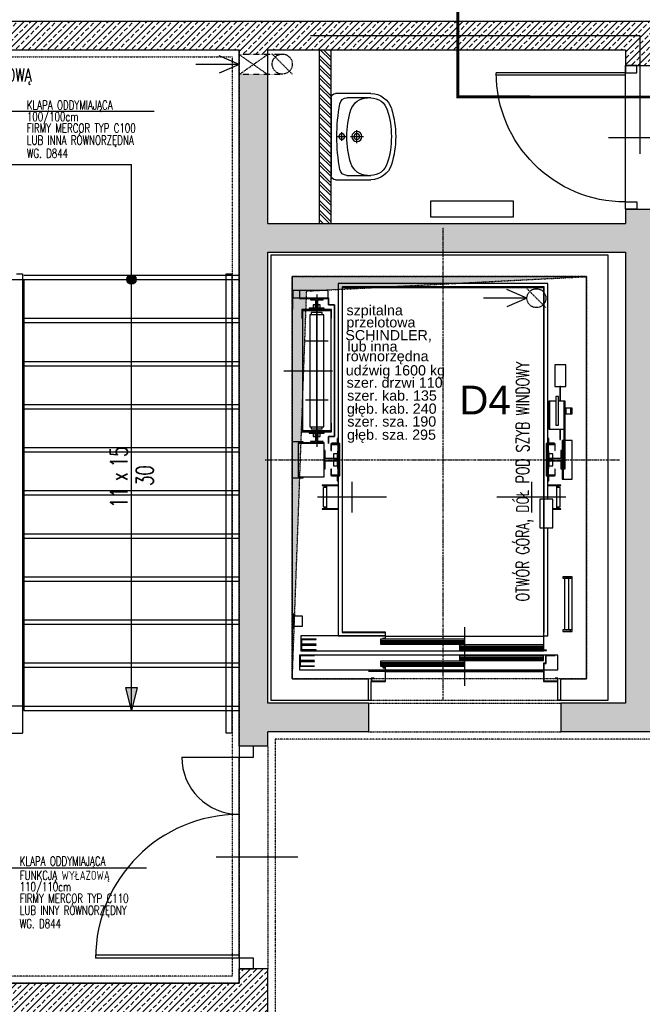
# Model space of a CAD drawing. Header units: inches. Extents: x -281236 to -70395, y 38777 to 102341.
# Tile 66 of 244: x -144944 to -144510, y 50969 to 51655. Entities that reach past the tile are written whole.
import ezdxf
from ezdxf.enums import TextEntityAlignment as Align

# ---------------------------------------------------------------- set-up
doc = ezdxf.new("R2010")
doc.units = ezdxf.units.IN
doc.header["$MEASUREMENT"] = 0
for name, pattern in [('DASHDOT', [1, 0.5, -0.25, 0, -0.25]), ('DASHED', [0.75, 0.5, -0.25]), ('DASHED2', [0.375, 0.25, -0.125]), ('DIVIDE', [31.75, 12.7, -6.35, 0, -6.35, 0, -6.35])]:
    doc.linetypes.add(name, pattern=pattern)
doc.layers.get('0').update_dxf_attribs({"color": 101})
for name, color, linetype in [('Det-metal', 141, 'Continuous'), ('Drz---drzwi', 5, 'Continuous'), ('Ele-balustrada', 64, 'Continuous'), ('Ins-co', 203, 'Continuous'), ('Ins-went', 141, 'Continuous'), ('m-went-wywiew', 1, 'Continuous'), ('Opis-spadki', 61, 'Continuous'), ('Pos-widok', 121, 'Continuous'), ('Sc-beton', 7, 'Continuous'), ('Sc-beton-hatch', 86, 'Continuous'), ('Sc-cegla pustak-hatch', 8, 'Continuous'), ('Sc-nadproza kon', 5, 'DASHED2'), ('Sc-silikat', 61, 'Continuous'), ('Sch-opis', 51, 'Continuous'), ('Sch-widok', 12, 'Continuous'), ('Suf-widok', 8, 'Continuous'), ('W-idok', 9, 'Continuous'), ('W-idok nad', 5, 'DASHED2'), ('W-otwor-strop', 126, 'Continuous'), ('W-otwor-strop-nad', 126, 'DASHED2'), ('Wyp-sanitar', 131, 'Continuous')]:
    doc.layers.add(name, color=color, linetype=linetype)
doc.styles.add('ROMANS', font='romans', dxfattribs={"width": 0.85})
doc.styles.add('TYTUL2', font='ARIAL.TTF')
doc.dimstyles.new('CHMIELNA', dxfattribs={"dimscale": 3.5, "dimtxt": 4, "dimasz": 1.5, "dimexe": 3, "dimexo": 0, "dimgap": 1, "dimtad": 1, "dimdec": 1, "dimrnd": 0.5, "dimzin": 12, "dimdsep": 46, "dimtxsty": 'ROMANS', "dimblk": 'DIMTICK', "dimcen": 0.09, "dimse1": 1, "dimse2": 1, "dimclrd": 143, "dimclrt": 53, "dimadec": 0, "dimazin": 0, "dimtfac": 1, "dimtdec": 1, "dimtix": 1, "dimtmove": 2, "dimatfit": 2, "dimldrblk": 'ARCHTICK', "dimfxl": 0, "dimtolj": 1, "dimtzin": 0, "dimarcsym": 0})
pattern_1 = [(45, (-196049.7697, 113974.1994), (-4.49012806, 4.49012806), []), (45, (-196045.2795, 113974.1994), (-4.49012806, 4.49012806), [3.175, -1.5875])]

# ---------------------------------------------------------------- blocks, each defined once
blk = doc.blocks.new('_DKGJHF')
at = {"ltscale": 7}
for p, q in [((-21.08, -77), (35.92, -77)), ((-5, -147.5), (-105, -147.5)), ((-5, -145.5), (-104.98, -145.5))]:
    blk.add_line(p, q, dxfattribs=at)
for points in [[(5, -7.5), (5, 0), (-5, 0), (-5, -7.5)], [(5, -155), (5, -147.5), (-5, -147.5), (-5, -155)]]:
    blk.add_lwpolyline(points, close=True, dxfattribs=at)
for points in [[(-45, -7.5), (-5, -7.5)], [(-5, -147.5), (-5, -7.5)]]:
    blk.add_lwpolyline(points, dxfattribs=at)
for centre, radius, start, end in [((-5, -7.5), 40, 180, 270), ((-5, -147.5), 100, 90, 180)]:
    blk.add_arc(centre, radius, start, end)
blk = doc.blocks.new('umywalka_60x45')
at = {"ltscale": 25}
for p, q in [((-27, 0), (27, 0)), ((-30, -27.72), (-30, -3)), ((0, -4.5), (0, -10.5)), ((30, -3), (30, -27.72)), ((-27, -27.72), (-27, -11.03)), ((3, -7.5), (-3, -7.5)), ((0, -13.5), (0, -22.5)), ((27, -11.03), (27, -27.72)), ((4.5, -18), (-4.5, -18))]:
    blk.add_line(p, q, dxfattribs=at)
for centre, radius in [((0, -7.5), 2), ((0, -18), 3.5), ((0, -18), 2)]:
    blk.add_circle(centre, radius, dxfattribs=at)
for centre, radius, start, end in [((27, -3), 3, 0, 90), ((-27, -3), 3, 90, 180), ((-22, -11.03), 5, 100.52627, 180), ((0, -129.43), 125.43, 79.47373, 100.52627), ((22, -11.03), 5, 0, 79.47373), ((0, -73.4), 62.4, 72.6871, 107.3129), ((-15, -25.28), 12, 107.3129, 180), ((15, -25.28), 12, 0, 72.6871), ((-15, -27.72), 15, 180, 252.6871), ((-15, -27.72), 12, 180, 252.6871), ((15, -27.72), 12, 287.3129, 0), ((15, -27.72), 15, 287.3129, 0), ((0, 20.4), 62.4, 252.6871, 287.3129), ((0, 20.4), 65.4, 252.6871, 287.3129)]:
    blk.add_arc(centre, radius, start, end, dxfattribs=at)
blk = doc.blocks.new('_0630_DRZWI_90')
at = {"ltscale": 7}
for p, q in [((5, 8), (5, 98)), ((6.8, 8), (6.8, 97.98))]:
    blk.add_line(p, q, dxfattribs=at)
at = {"ltscale": 25}
for p, q in [((50, 19.7), (50, -28.9)), ((5, 8), (0, 8)), ((0, 8), (5, 8)), ((0, 0), (0, 8)), ((95, 8), (5, 8)), ((5, 8), (5, 0)), ((95, 8), (95, 0)), ((100, 8), (95, 8)), ((100, 0), (100, 8)), ((5, 0), (0, 0)), ((5, 0), (0, 0)), ((95, 0), (100, 0)), ((95, 0), (100, 0))]:
    blk.add_line(p, q, dxfattribs=at)
at = {"ltscale": 7}
blk.add_arc((5, 8), 90, 0, 90, dxfattribs=at)
blk = doc.blocks.new('ozn_opis-schodów1-rzut')
at = {"style": 'ROMANS', "width": 0.7}
blk.add_text('x', height=12, dxfattribs=at).set_placement((-3.32, 3))
at = {"ltscale": 25, "style": 'ROMANS', "width": 0.7}
blk.add_attdef('Ilość', text='', height=12, dxfattribs=at).set_placement((-7.75, 3), align=Align.RIGHT)
blk.add_attdef('Wysokość', (6.22, 3), '', height=12, dxfattribs=at)
blk.add_attdef('Długość', text='', height=12, dxfattribs=at).set_placement((0.41, -15), align=Align.CENTER)
blk = doc.blocks.new('ozn_schody-kółko_d14')
at = {"ltscale": 25}
h = blk.add_hatch(color=256, dxfattribs=at)
edge = h.paths.add_edge_path()
edge.add_arc((0, 0), 3.33, 0, 360)
at = {"ltscale": 7}
blk.add_circle((0, 0), 3.33, dxfattribs=at)
blk = doc.blocks.new('ozn_schody-strzałka8x16')
at = {"ltscale": 25}
blk.add_hatch(color=256, dxfattribs=at).paths.add_polyline_path([(0, 0), (-4, -16), (4, -16)])
blk.add_lwpolyline([(0, 0), (-4, -16), (4, -16)], close=True, dxfattribs=at)
blk = doc.blocks.new('DIMTICK')
for p, q in [((0, 1), (0, -1)), ((-1, 0), (1, 0))]:
    blk.add_line(p, q)
at = {"const_width": 0.141}
blk.add_lwpolyline([(0.707, 0.707), (-0.707, -0.707)], dxfattribs=at)
blk = doc.blocks.new('_STRZAŁKA_WENT')
for q in [(-6.02, -14.01), (0, -30.24), (6.02, -14.01)]:
    blk.add_line((0, 0), q)
blk = doc.blocks.new('_aidfjflijh')
at = {"layer": 'W-idok', "linetype": 'DASHDOT'}
for p, q in [((0, -328.95), (0, 0)), ((-124, -162.01), (123, -162.01))]:
    blk.add_line(p, q, dxfattribs=at)
at = {"layer": 'W-idok'}
for p, q in [((-73, -39.31), (-73, -150.71)), ((73, -39.31), (-73, -39.31)), ((73, -39.31), (70.3, -39.31)), ((73, -150.71), (73, -39.31)), ((-105, -44.21), (-105, -49.81)), ((-104.75, -44.21), (-105, -44.21)), ((-104.75, -49.81), (-104.75, -44.21)), ((-104.75, -44.21), (-104.75, -49.21)), ((-100, -44.21), (-104.75, -44.21)), ((-80, -44.21), (-100, -44.21)), ((-100, -44.21), (-100, -49.56)), ((-88, -46.91), (-88, -153.11)), ((-80, -49.56), (-80, -44.21)), ((70.3, -41.71), (-70.3, -41.71)), ((-70.3, -41.71), (-70.3, -282.31)), ((-70, -42.01), (70, -42.01)), ((-70, -282.01), (-70, -42.01)), ((70, -42.01), (70, -282.01)), ((70.3, -282.31), (70.3, -41.71)), ((-105, -49.81), (-104.75, -49.81)), ((-105, -49.81), (-105, -57.21)), ((-104.75, -49.81), (-105, -49.81)), ((-104.75, -49.21), (-100, -49.21)), ((-104.75, -57.21), (-104.75, -49.81)), ((-100, -49.56), (-80, -49.56)), ((-80, -49.56), (-100, -49.56)), ((-100, -49.56), (-100, -49.81)), ((-100, -49.81), (-80, -49.81)), ((-92.45, -49.81), (-92.45, -50.6)), ((-83.55, -49.81), (-92.45, -49.81)), ((-92.45, -50.6), (-88.79, -50.6)), ((-90.5, -54.11), (-90.5, -56.51)), ((-88.8, -54.11), (-90.5, -54.11)), ((-88.8, -56.01), (-88.8, -54.11)), ((-88.79, -50.6), (-88.79, -56.01)), ((-87.21, -56.01), (-87.21, -50.6)), ((-87.21, -50.6), (-83.55, -50.6)), ((-87.2, -54.11), (-87.2, -56.01)), ((-85.5, -54.11), (-87.2, -54.11)), ((-85.5, -56.51), (-85.5, -54.11)), ((-83.55, -50.6), (-83.55, -49.81)), ((-80, -49.81), (-80, -49.56)), ((-79.8, -49.26), (-79.8, -54.26)), ((-79.7, -49.26), (-79.8, -49.26)), ((-79.8, -54.26), (-75.6, -54.26)), ((-79.7, -54.16), (-79.7, -49.26)), ((-75.6, -54.16), (-79.7, -54.16)), ((-75.55, -54.26), (-75.65, -54.26)), ((-75.65, -54.26), (-75.65, -145.76)), ((-75.6, -54.26), (-75.6, -54.16)), ((-75.55, -145.76), (-75.55, -54.26)), ((-105, -57.21), (-104.75, -57.21)), ((-77.6, -57.51), (-98.4, -57.51)), ((-98.4, -57.51), (-98.4, -63.51)), ((-98.1, -57.81), (-77.9, -57.81)), ((-98.1, -63.51), (-98.1, -57.81)), ((-78, -58.26), (-98, -58.26)), ((-98, -58.26), (-98, -141.76)), ((-82.75, -56.51), (-93.25, -56.51)), ((-93.25, -56.51), (-93.25, -57.51)), ((-93.25, -57.51), (-82.75, -57.51)), ((-83.1, -61.01), (-92.9, -61.01)), ((-92.9, -61.01), (-92.9, -139.01)), ((-84.1, -59.51), (-91.9, -59.51)), ((-91.9, -59.51), (-91.9, -61.01)), ((-90.5, -56.51), (-85.5, -56.51)), ((-87.2, -56.01), (-88.8, -56.01)), ((-88.79, -56.01), (-87.21, -56.01)), ((-88, -96.51), (-88, -55.51)), ((-84.1, -61.01), (-84.1, -59.51)), ((-83.1, -139.01), (-83.1, -61.01)), ((-82.75, -57.51), (-82.75, -56.51)), ((-78, -141.76), (-78, -58.26)), ((-77.9, -57.81), (-77.9, -63.51)), ((-77.6, -63.51), (-77.6, -57.51)), ((-98.4, -63.51), (-98.1, -63.51)), ((-77.9, -63.51), (-77.6, -63.51)), ((-80.1, -79.51), (-95.9, -79.51)), ((-111, -100.01), (-76.9, -100.01)), ((-88, -144.51), (-88, -96.51)), ((77.9, -96.01), (77.9, -111.01)), ((85.4, -96.01), (77.9, -96.01)), ((85.4, -111.01), (85.4, -96.01)), ((77.9, -111.01), (85.4, -111.01)), ((81.4, -111.01), (81.4, -121.31)), ((81.9, -111.01), (81.4, -111.01)), ((81.9, -121.31), (81.9, -111.01)), ((-80.1, -120.51), (-95.9, -120.51)), ((74.2, -121.31), (73.6, -121.31)), ((73.6, -121.31), (73.6, -140.81)), ((74.2, -140.81), (74.2, -121.31)), ((78.5, -121.31), (74.2, -121.31)), ((74.2, -121.31), (74.2, -140.81)), ((80.5, -118.01), (78.5, -118.01)), ((78.5, -118.01), (78.5, -118.78)), ((78.5, -118.78), (78.5, -120.94)), ((78.5, -120.94), (78.5, -124.19)), ((80.5, -118.78), (80.5, -118.01)), ((80.5, -120.94), (80.5, -118.78)), ((80.5, -124.19), (80.5, -120.94)), ((85.1, -121.31), (80.5, -121.31)), ((85.1, -121.31), (84.1, -121.31)), ((84.1, -121.31), (84.1, -140.81)), ((85.1, -140.81), (85.1, -121.31)), ((85.1, -140.81), (85.1, -121.31)), ((73.6, -126.01), (73, -126.01)), ((73, -130.01), (73.6, -130.01)), ((78.5, -124.19), (78.5, -128.01)), ((78.5, -128.01), (78.5, -131.84)), ((80.5, -128.01), (80.5, -124.19)), ((80.5, -131.84), (80.5, -128.01)), ((85.41, -126.01), (85.1, -126.01)), ((85.1, -130.01), (85.41, -130.01)), ((85.41, -126.01), (85.41, -130.01)), ((89.01, -126.01), (85.41, -126.01)), ((85.41, -130.01), (85.41, -126.01)), ((85.41, -130.01), (89.01, -130.01)), ((89.01, -130.01), (89.01, -126.01)), ((89.01, -126.01), (89.01, -130.01)), ((89.99, -126.01), (89.01, -126.01)), ((89.01, -130.01), (89.99, -130.01)), ((89.99, -130.01), (89.99, -126.01)), ((-98.1, -136.51), (-98.4, -136.51)), ((-98.4, -136.51), (-98.4, -142.51)), ((-98.1, -142.21), (-98.1, -136.51)), ((-77.6, -136.51), (-77.9, -136.51)), ((-77.9, -136.51), (-77.9, -142.21)), ((-77.6, -142.51), (-77.6, -136.51)), ((78.5, -131.84), (78.5, -135.09)), ((78.5, -135.09), (78.5, -137.25)), ((80.5, -135.09), (80.5, -131.84)), ((80.5, -137.25), (80.5, -135.09)), ((-98.4, -142.51), (-77.6, -142.51)), ((-77.9, -142.21), (-98.1, -142.21)), ((-98, -141.76), (-78, -141.76)), ((-82.75, -142.51), (-93.25, -142.51)), ((-93.25, -142.51), (-93.25, -143.51)), ((-93.25, -143.51), (-82.75, -143.51)), ((-92.9, -139.01), (-83.1, -139.01)), ((-91.9, -139.01), (-91.9, -140.51)), ((-91.9, -140.51), (-84.1, -140.51)), ((-85.5, -143.51), (-90.5, -143.51)), ((-90.5, -143.51), (-90.5, -145.91)), ((-85.5, -145.91), (-85.5, -143.51)), ((-84.1, -140.51), (-84.1, -139.01)), ((-82.75, -143.51), (-82.75, -142.51)), ((73.6, -140.81), (74.2, -140.81)), ((74.2, -140.81), (85.1, -140.81)), ((78.5, -137.25), (78.5, -138.01)), ((78.5, -138.01), (80.5, -138.01)), ((80.5, -138.01), (80.5, -137.25)), ((81.4, -140.81), (81.4, -148.01)), ((81.9, -148.01), (81.9, -140.81)), ((85.1, -140.81), (84.1, -140.81)), ((84.1, -140.81), (84.1, -168.31)), ((84.1, -140.81), (85.1, -140.81)), ((85.1, -168.31), (85.1, -140.81)), ((-97.5, -149.46), (-105, -149.46)), ((-105, -149.46), (-105, -174.56)), ((-100.9, -150.21), (-100.9, -150.46)), ((-82.9, -150.21), (-100.9, -150.21)), ((-100.9, -150.46), (-100.9, -173.81)), ((-82.9, -150.46), (-100.9, -150.46)), ((-100.9, -150.46), (-82.9, -150.46)), ((-97.5, -150.21), (-97.5, -149.46)), ((-88.79, -149.42), (-92.45, -149.42)), ((-92.45, -149.42), (-92.45, -150.21)), ((-92.45, -150.21), (-83.55, -150.21)), ((-90.5, -145.91), (-88.8, -145.91)), ((-88.8, -144.01), (-87.2, -144.01)), ((-88.8, -145.91), (-88.8, -144.01)), ((-87.21, -144.01), (-88.79, -144.01)), ((-88.79, -144.01), (-88.79, -149.42)), ((-87.21, -149.42), (-87.21, -144.01)), ((-83.55, -149.42), (-87.21, -149.42)), ((-87.2, -144.01), (-87.2, -145.91)), ((-87.2, -145.91), (-85.5, -145.91)), ((-83.55, -150.21), (-83.55, -149.42)), ((-82.9, -150.46), (-82.9, -150.21)), ((-82.9, -173.81), (-82.9, -150.46)), ((-79.8, -145.76), (-79.8, -150.76)), ((-75.6, -145.76), (-79.8, -145.76)), ((-79.8, -150.76), (-79.7, -150.76)), ((-79.7, -150.76), (-79.7, -145.86)), ((-79.7, -145.86), (-75.6, -145.86)), ((-71.85, -150.71), (-77.65, -150.71)), ((-77.65, -150.71), (-77.65, -151.01)), ((-77.5, -150.51), (-77.5, -150.71)), ((-73, -150.51), (-77.5, -150.51)), ((-75.65, -145.76), (-75.55, -145.76)), ((-75.6, -145.86), (-75.6, -145.76)), ((-73.7, -147.21), (-73.7, -147.71)), ((-73, -147.21), (-73.7, -147.21)), ((-73.7, -147.71), (-73.7, -150.51)), ((-73, -147.71), (-73.7, -147.71)), ((-73.7, -147.71), (-73, -147.71)), ((-73.7, -150.51), (-73, -150.51)), ((-71.85, -173.31), (-71.85, -150.71)), ((71.85, -150.71), (71.85, -173.31)), ((77.65, -150.71), (71.85, -150.71)), ((73.7, -147.21), (73, -147.21)), ((73.7, -147.71), (73, -147.71)), ((73, -147.71), (73.7, -147.71)), ((73, -150.51), (73.7, -150.51)), ((77.5, -150.51), (73, -150.51)), ((73.7, -147.71), (73.7, -147.21)), ((73.7, -150.51), (73.7, -147.71)), ((77.5, -150.71), (77.5, -150.51)), ((77.65, -151.01), (77.65, -150.71)), ((81.4, -148.01), (81.9, -148.01)), ((83.7, -148.51), (82.9, -148.51)), ((82.9, -148.51), (82.9, -175.51)), ((83.7, -175.51), (83.7, -148.51)), ((84.1, -148.51), (83.7, -148.51)), ((83.7, -148.51), (83.7, -175.51)), ((90, -148.51), (85.1, -148.51)), ((90, -175.51), (90, -148.51)), ((-82.11, -155.66), (-82.9, -155.66)), ((-82.9, -155.66), (-82.9, -168.36)), ((-82.11, -161.22), (-82.11, -155.66)), ((-73.1, -151.01), (-78.1, -151.01)), ((-78.1, -151.01), (-78.1, -155.51)), ((-78.1, -155.51), (-77.8, -155.51)), ((-77.8, -151.31), (-73.4, -151.31)), ((-77.8, -155.51), (-77.8, -151.31)), ((-77.65, -151.01), (-72.15, -151.01)), ((-72.4, -156.01), (-73.6, -156.01)), ((-73.6, -156.01), (-73.6, -168.01)), ((-73.4, -151.31), (-73.4, -155.51)), ((-73.1, -155.51), (-73.4, -155.51)), ((-73.4, -155.51), (-73.4, -156.01)), ((-73.4, -155.51), (-73.1, -155.51)), ((-73.1, -155.51), (-73.1, -151.01)), ((-73.1, -151.01), (-73.1, -156.01)), ((-73.1, -156.01), (-73.1, -155.51)), ((-73, -151.01), (-73, -156.01)), ((-72.15, -156.01), (-72.4, -156.01)), ((-72.4, -156.01), (-72.4, -168.01)), ((-72.4, -168.01), (-72.4, -156.01)), ((-72.15, -151.01), (-72.15, -173.01)), ((72.15, -173.01), (72.15, -151.01)), ((72.15, -151.01), (77.65, -151.01)), ((72.4, -156.01), (72.15, -156.01)), ((72.4, -168.01), (72.4, -156.01)), ((72.4, -156.01), (72.4, -168.01)), ((73.6, -156.01), (72.4, -156.01)), ((73, -156.01), (73, -151.01)), ((78.1, -151.01), (73.1, -151.01)), ((73.1, -151.01), (73.1, -155.51)), ((73.1, -156.01), (73.1, -151.01)), ((73.4, -155.51), (73.1, -155.51)), ((73.1, -155.51), (73.1, -156.01)), ((73.1, -155.51), (73.4, -155.51)), ((73.4, -151.31), (77.8, -151.31)), ((73.4, -155.51), (73.4, -151.31)), ((73.4, -156.01), (73.4, -155.51)), ((73.6, -168.01), (73.6, -156.01)), ((77.8, -151.31), (77.8, -155.51)), ((77.8, -155.51), (78.1, -155.51)), ((78.1, -155.51), (78.1, -151.01)), ((82.9, -155.66), (82.11, -155.66)), ((82.11, -155.66), (82.11, -161.22)), ((82.9, -168.36), (82.9, -155.66)), ((-74, -161.22), (-82.11, -161.22)), ((-82.11, -162.81), (-74, -162.81)), ((-82.11, -168.36), (-82.11, -162.81)), ((-73.6, -157.81), (-76.4, -157.81)), ((-76.4, -157.81), (-76.4, -161.21)), ((-76.4, -161.21), (-74, -161.21)), ((-74, -162.81), (-76.4, -162.81)), ((-76.4, -162.81), (-76.4, -166.21)), ((-74, -161.21), (-74, -162.81)), ((-74, -162.81), (-74, -161.22)), ((-73.6, -166.21), (-73.6, -157.81)), ((76.4, -157.81), (73.6, -157.81)), ((73.6, -157.81), (73.6, -166.21)), ((74, -161.21), (76.4, -161.21)), ((74, -162.81), (74, -161.21)), ((82.11, -161.22), (74, -161.22)), ((74, -161.22), (74, -162.81)), ((74, -162.81), (82.11, -162.81)), ((76.4, -162.81), (74, -162.81)), ((76.4, -161.21), (76.4, -157.81)), ((76.4, -166.21), (76.4, -162.81)), ((82.11, -162.81), (82.11, -168.36)), ((-82.9, -168.36), (-82.11, -168.36)), ((-78.1, -168.51), (-78.1, -173.01)), ((-77.8, -168.51), (-78.1, -168.51)), ((-77.8, -172.71), (-77.8, -168.51)), ((-76.4, -166.21), (-73.6, -166.21)), ((-73.6, -168.01), (-72.4, -168.01)), ((-73.4, -168.01), (-73.4, -168.51)), ((-73.4, -168.51), (-73.1, -168.51)), ((-73.4, -168.51), (-73.4, -172.71)), ((-73.1, -168.51), (-73.4, -168.51)), ((-73.1, -168.51), (-73.1, -168.01)), ((-73.1, -168.01), (-73.1, -173.01)), ((-73.1, -173.01), (-73.1, -168.51)), ((-73, -168.01), (-73, -173.01)), ((-72.4, -168.01), (-72.15, -168.01)), ((72.15, -168.01), (72.4, -168.01)), ((72.4, -168.01), (73.6, -168.01)), ((73, -173.01), (73, -168.01)), ((73.1, -168.01), (73.1, -168.51)), ((73.1, -173.01), (73.1, -168.01)), ((73.1, -168.51), (73.4, -168.51)), ((73.1, -168.51), (73.1, -173.01)), ((73.4, -168.51), (73.1, -168.51)), ((73.4, -168.51), (73.4, -168.01)), ((73.4, -172.71), (73.4, -168.51)), ((73.6, -166.21), (76.4, -166.21)), ((77.8, -168.51), (77.8, -172.71)), ((78.1, -168.51), (77.8, -168.51)), ((78.1, -173.01), (78.1, -168.51)), ((82.11, -168.36), (82.9, -168.36)), ((84.1, -168.31), (85.1, -168.31)), ((-105, -174.56), (-97.5, -174.56)), ((-100.9, -173.81), (-82.9, -173.81)), ((-97.5, -174.56), (-97.5, -173.81)), ((-78.1, -173.01), (-73.1, -173.01)), ((-73.4, -172.71), (-77.8, -172.71)), ((-72.15, -173.01), (-77.65, -173.01)), ((-77.65, -173.01), (-77.65, -173.31)), ((-77.65, -173.31), (-71.85, -173.31)), ((-73, -173.51), (-73.7, -173.51)), ((-73.7, -173.51), (-73.7, -176.31)), ((-73.7, -176.31), (-73, -176.31)), ((-73, -176.31), (-73.7, -176.31)), ((-73.7, -176.31), (-73.7, -176.81)), ((-73.7, -176.81), (-73, -176.81)), ((-73.5, -173.31), (-73.5, -173.51)), ((-73.5, -173.51), (-73, -173.51)), ((-73, -173.31), (-73, -284.71)), ((-63.5, -177.31), (-63.5, -198.71)), ((61.5, -177.31), (61.5, -198.71)), ((71.85, -173.31), (77.65, -173.31)), ((77.65, -173.01), (72.15, -173.01)), ((73, -189.51), (73, -173.31)), ((73.7, -173.51), (73, -173.51)), ((73, -173.51), (73.5, -173.51)), ((73, -176.31), (73.7, -176.31)), ((73.7, -176.31), (73, -176.31)), ((73, -176.81), (73.7, -176.81)), ((73.1, -173.01), (78.1, -173.01)), ((77.8, -172.71), (73.4, -172.71)), ((73.5, -173.51), (73.5, -173.31)), ((73.7, -176.31), (73.7, -173.51)), ((73.7, -176.81), (73.7, -176.31)), ((77.65, -173.31), (77.65, -173.01)), ((82.9, -175.51), (83.7, -175.51)), ((83.7, -175.51), (90, -175.51)), ((-73, -179.61), (-84.1, -179.61)), ((-84.1, -179.61), (-84.1, -179.91)), ((-84.1, -179.91), (-73, -179.91)), ((-81.98, -181.31), (-83.5, -181.31)), ((-83.5, -181.31), (-83.5, -194.71)), ((-81.2, -179.91), (-82.7, -179.91)), ((-82.7, -179.91), (-82.7, -180.11)), ((-82.7, -180.11), (-81.2, -180.11)), ((-81.2, -180.11), (-82.7, -180.11)), ((-82.7, -180.11), (-82.7, -181.31)), ((-81.2, -181.31), (-81.98, -181.31)), ((-73, -179.91), (-81.2, -179.91)), ((-81.2, -179.91), (-81.2, -196.11)), ((82.1, -179.61), (73, -179.61)), ((73, -179.91), (82.1, -179.91)), ((79.2, -179.91), (73, -179.91)), ((80.7, -179.91), (79.2, -179.91)), ((79.2, -196.11), (79.2, -179.91)), ((79.2, -180.11), (80.7, -180.11)), ((80.7, -180.11), (79.2, -180.11)), ((79.98, -181.31), (79.2, -181.31)), ((81.5, -181.31), (79.98, -181.31)), ((80.7, -180.11), (80.7, -179.91)), ((80.7, -181.31), (80.7, -180.11)), ((81.5, -194.71), (81.5, -181.31)), ((82.1, -179.91), (82.1, -179.61)), ((-39.5, -188.01), (-87.5, -188.01)), ((85.5, -188.01), (37.5, -188.01)), ((67.4, -189.51), (67.4, -209.51)), ((70, -189.51), (67.4, -189.51)), ((76.4, -189.51), (70.3, -189.51)), ((76.4, -209.51), (76.4, -189.51)), ((-73, -196.11), (-84.1, -196.11)), ((-84.1, -196.11), (-84.1, -196.41)), ((-84.1, -196.41), (-73, -196.41)), ((-83.5, -194.71), (-81.98, -194.71)), ((-82.7, -194.71), (-82.7, -195.91)), ((-82.7, -195.91), (-81.2, -195.91)), ((-81.2, -195.91), (-82.7, -195.91)), ((-82.7, -195.91), (-82.7, -196.11)), ((-82.7, -196.11), (-81.2, -196.11)), ((-81.98, -194.71), (-81.2, -194.71)), ((-81.2, -196.11), (-73, -196.11)), ((82.1, -196.11), (76.4, -196.11)), ((76.4, -196.11), (79.2, -196.11)), ((76.4, -196.41), (82.1, -196.41)), ((79.2, -194.71), (79.98, -194.71)), ((79.2, -195.91), (80.7, -195.91)), ((80.7, -195.91), (79.2, -195.91)), ((79.2, -196.11), (80.7, -196.11)), ((79.98, -194.71), (81.5, -194.71)), ((80.7, -195.91), (80.7, -194.71)), ((80.7, -196.11), (80.7, -195.91)), ((82.1, -196.41), (82.1, -196.11)), ((67.4, -209.51), (70, -209.51)), ((70.3, -209.51), (76.4, -209.51)), ((73, -284.71), (73, -209.51)), ((83.5, -243.51), (83.5, -244.51)), ((88.5, -243.51), (83.5, -243.51)), ((83.5, -244.51), (88.5, -244.51)), ((87.5, -244.51), (84.5, -244.51)), ((84.5, -244.51), (84.5, -280.51)), ((87.5, -280.51), (87.5, -244.51)), ((88.5, -244.51), (88.5, -243.51)), ((90, -243.51), (88.5, -243.51)), ((88.5, -243.51), (88.5, -244.51)), ((88.5, -244.51), (90, -244.51)), ((90, -244.51), (90, -243.51)), ((90, -280.51), (90, -244.51)), ((-104, -269.51), (-105, -269.51)), ((-105, -269.51), (-105, -279.51)), ((-104, -279.51), (-104, -269.51)), ((-98, -271.01), (-104, -271.01)), ((-104, -271.01), (-104, -278.01)), ((-98, -278.01), (-98, -271.01)), ((-105, -279.51), (-104, -279.51)), ((-104, -278.01), (-98, -278.01)), ((15, -278.71), (15, -319.51)), ((83.5, -280.51), (83.5, -281.51)), ((88.5, -280.51), (83.5, -280.51)), ((84.5, -280.51), (87.5, -280.51)), ((88.5, -281.51), (88.5, -280.51)), ((90, -280.51), (88.5, -280.51)), ((88.5, -280.51), (88.5, -281.51)), ((90, -281.51), (90, -280.51)), ((-40.3, -284.71), (-99, -284.71)), ((-99, -284.71), (-99, -295.01)), ((-88.5, -287.01), (-98.5, -287.01)), ((-98.5, -287.01), (-98.5, -290.51)), ((-98.4, -287.11), (-88.5, -287.11)), ((-98.4, -290.41), (-98.4, -287.11)), ((-88.5, -287.11), (-88.5, -287.01)), ((-73, -284.71), (-40.3, -284.71)), ((-70.3, -282.31), (-70, -282.31)), ((-70, -282.31), (-70, -282.01)), ((-40, -282.01), (-70, -282.01)), ((-70, -282.01), (-70, -282.31)), ((-70, -282.31), (-40.3, -282.31)), ((15, -287.01), (-43.5, -287.01)), ((-43.5, -287.01), (-43.5, -290.51)), ((-43.5, -287.89), (15, -287.89)), ((-40.3, -286.51), (-42.15, -286.51)), ((-42.15, -286.51), (-42.15, -286.81)), ((-42.15, -286.81), (-40, -286.81)), ((-40.3, -282.31), (-40.3, -286.51)), ((-40, -286.81), (-40, -282.01)), ((-40, -284.86), (69.85, -284.86)), ((15, -290.51), (15, -287.01)), ((70, -282.01), (69.85, -282.01)), ((69.85, -282.01), (69.85, -294.81)), ((70.15, -282.31), (70.3, -282.31)), ((70.15, -294.51), (70.15, -282.31)), ((70.15, -284.71), (73, -284.71)), ((83.5, -281.51), (88.5, -281.51)), ((88.5, -281.51), (90, -281.51)), ((-98.5, -290.51), (-88.5, -290.51)), ((-88.5, -291.01), (-98.5, -291.01)), ((-98.5, -291.01), (-98.5, -294.51)), ((-98.5, -294.51), (-88.5, -294.51)), ((-88.5, -290.41), (-98.4, -290.41)), ((-98.4, -291.11), (-88.5, -291.11)), ((-98.4, -294.41), (-98.4, -291.11)), ((-88.5, -294.41), (-98.4, -294.41)), ((-88.5, -290.51), (-88.5, -290.41)), ((-88.5, -291.11), (-88.5, -291.01)), ((-88.5, -294.51), (-88.5, -294.41)), ((-43.5, -288.76), (15, -288.76)), ((-43.5, -289.64), (15, -289.64)), ((-43.5, -290.51), (15, -290.51)), ((69.85, -291.01), (11.5, -291.01)), ((11.5, -291.01), (11.5, -294.51)), ((11.5, -291.89), (70, -291.89)), ((11.5, -292.76), (70, -292.76)), ((11.5, -293.64), (70, -293.64)), ((11.5, -294.51), (69.85, -294.51)), ((69.85, -294.81), (72, -294.81)), ((70, -295.01), (70, -294.81)), ((72, -294.51), (70.15, -294.51)), ((72, -294.81), (72, -294.51)), ((71.4, -298.01), (-100, -298.01)), ((-100, -298.01), (-100, -308.41)), ((-89.5, -298.31), (-99.5, -298.31)), ((-99.5, -298.31), (-99.5, -301.81)), ((-99.4, -298.41), (-89.5, -298.41)), ((-99.4, -301.71), (-99.4, -298.41)), ((-99, -295.01), (70, -295.01)), ((-89.5, -298.41), (-89.5, -298.31)), ((70, -298.31), (11.5, -298.31)), ((11.5, -298.31), (11.5, -301.81)), ((11.5, -299.19), (70, -299.19)), ((11.5, -300.06), (70, -300.06)), ((11.5, -300.94), (70, -300.94)), ((70, -301.81), (70, -298.31)), ((78, -298.01), (71.4, -298.01)), ((71.4, -298.01), (71.4, -303.61)), ((71.7, -298.31), (78, -298.31)), ((71.7, -303.91), (71.7, -298.31)), ((80, -298.01), (78, -298.01)), ((78, -298.31), (78, -298.01)), ((80, -308.41), (80, -298.01)), ((-100, -308.41), (-40.3, -308.41)), ((-99.5, -301.81), (-89.5, -301.81)), ((-89.5, -302.31), (-99.5, -302.31)), ((-99.5, -302.31), (-99.5, -305.81)), ((-99.5, -305.81), (-89.5, -305.81)), ((-89.5, -301.71), (-99.4, -301.71)), ((-99.4, -302.41), (-89.5, -302.41)), ((-99.4, -305.71), (-99.4, -302.41)), ((-89.5, -305.71), (-99.4, -305.71)), ((-89.5, -301.81), (-89.5, -301.71)), ((-89.5, -302.41), (-89.5, -302.31)), ((-89.5, -305.81), (-89.5, -305.71)), ((15, -302.31), (-43.5, -302.31)), ((-43.5, -302.31), (-43.5, -305.81)), ((-43.5, -303.19), (15, -303.19)), ((-43.5, -304.06), (15, -304.06)), ((-43.5, -304.94), (15, -304.94)), ((-43.5, -305.81), (15, -305.81)), ((-40, -306.51), (-42, -306.51)), ((-42, -306.51), (-42, -306.81)), ((-42, -306.81), (-40.3, -306.81)), ((-40.3, -306.81), (-40.3, -316.21)), ((-40, -316.51), (-40, -306.51)), ((-40, -308.41), (70, -308.41)), ((11.5, -301.81), (70, -301.81)), ((15, -305.81), (15, -302.31)), ((70, -303.61), (70, -316.51)), ((71.4, -303.61), (70, -303.61)), ((70.3, -316.21), (70.3, -303.91)), ((70.3, -303.91), (71.7, -303.91)), ((70.3, -308.41), (80, -308.41)), ((-40.3, -309.51), (-52, -309.51)), ((-50, -314.01), (-50, -316.51)), ((-48, -314.01), (-50, -314.01)), ((-49.7, -316.21), (-49.7, -314.31)), ((-49.7, -314.31), (-48, -314.31)), ((-48, -314.31), (-48, -314.01)), ((-40, -309.51), (70, -309.51)), ((70, -309.51), (-40, -309.51)), ((80, -314.01), (78, -314.01)), ((78, -314.01), (78, -314.31)), ((78, -314.31), (79.7, -314.31)), ((79.7, -314.31), (79.7, -316.21)), ((80, -316.51), (80, -314.01)), ((-50, -316.51), (-40, -316.51)), ((-50, -329.51), (-50, -316.51)), ((-40.3, -316.21), (-49.7, -316.21)), ((70, -316.51), (80, -316.51)), ((79.7, -316.21), (70.3, -316.21)), ((80, -329.51), (80, -316.51)), ((-52, -329.51), (-50, -329.51)), ((82, -329.51), (80, -329.51))]:
    blk.add_line(p, q, dxfattribs=at)

msp = doc.modelspace()

# ---------------------------------------------------------------- hatches: boundary and pattern name
at = {"layer": 'Sc-beton-hatch'}
h = msp.add_hatch(dxfattribs=at)
h.set_pattern_fill('ANSI33', color=256, style=0)
h.set_pattern_definition(pattern_1)
h.paths.add_polyline_path([(-144791.22, 51633.69), (-144791.22, 51630.38), (-144781.22, 51630.38), (-144781.22, 51643.69), (-145054.22, 51643.69), (-145054.22, 51633.69)])
h.paths.add_polyline_path([(-144781.22, 51643.69), (-144781.22, 51630.38), (-144771.22, 51630.38), (-144771.22, 51633.69), (-144753.22, 51633.69), (-144753.22, 51643.69)])
h.paths.add_polyline_path([(-144781.22, 51653.69), (-144781.22, 51643.69), (-144753.22, 51643.69), (-144753.22, 51653.69)])
h.paths.add_polyline_path([(-144781.22, 51643.69), (-144781.22, 51653.69), (-145054.22, 51653.69), (-145054.22, 51643.69)])
h.paths.add_polyline_path([(-144546.39, 51633.69), (-144538.5, 51643.69), (-144702.22, 51643.69), (-144702.22, 51633.69)])
h.paths.add_polyline_path([(-144538.5, 51643.69), (-144530.61, 51653.69), (-144702.22, 51653.69), (-144702.22, 51643.69)])
h.paths.add_polyline_path([(-144702.22, 51643.69), (-144702.22, 51653.69), (-144753.22, 51653.69), (-144753.22, 51643.69)])
h.paths.add_polyline_path([(-144753.22, 51643.69), (-144753.22, 51633.69), (-144702.22, 51633.69), (-144702.22, 51643.69)])
h.paths.add_polyline_path([(-144852.99, 51633.24), (-144852.99, 51687.46), (-144818.49, 51687.46), (-144818.49, 51633.24)], flags=9)
h.paths.add_polyline_path([(-144877.47, 51623.66), (-144869.07, 51623.66), (-144869.07, 51635.66), (-144877.47, 51635.66)], flags=9)
h.paths.add_polyline_path([(-144889.15, 51622.81), (-144878.24, 51622.81), (-144878.24, 51639.95), (-144889.15, 51639.95)], flags=9)
h.paths.add_polyline_path([(-144867.72, 51622.66), (-144848.92, 51622.66), (-144848.92, 51640.66), (-144867.72, 51640.66)], flags=9)
h.paths.add_polyline_path([(-144925.7, 51601.81), (-144820.16, 51601.81), (-144820.16, 51623.23), (-144925.7, 51623.23)], flags=9)
h.paths.add_polyline_path([(-144671.67, 51635.23), (-144671.67, 51652.15), (-144654.42, 51652.15), (-144654.42, 51635.23)], flags=9)
h = msp.add_hatch(dxfattribs=at)
h.set_pattern_fill('ANSI33', color=256, style=0)
h.set_pattern_definition(pattern_1)
h.paths.add_polyline_path([(-144538.5, 51643.69), (-144546.39, 51633.69), (-144522.22, 51633.69), (-144522.22, 51622.69), (-144514.22, 51622.69), (-144512.22, 51622.69), (-144512.22, 51643.69)])
h.paths.add_polyline_path([(-144502.22, 51633.69), (-144450.22, 51633.69), (-144450.22, 51643.69), (-144512.22, 51643.69), (-144512.22, 51622.69), (-144502.22, 51622.69)])
h.paths.add_polyline_path([(-144450.22, 51643.69), (-144450.22, 51653.69), (-144512.22, 51653.69), (-144512.22, 51643.69)])
h.paths.add_polyline_path([(-144512.22, 51643.69), (-144512.22, 51653.69), (-144530.61, 51653.69), (-144538.5, 51643.69)])
h.paths.add_polyline_path([(-144468.97, 51635.23), (-144468.97, 51652.15), (-144451.72, 51652.15), (-144451.72, 51635.23)], flags=9)
h = msp.add_hatch(dxfattribs=at)
h.set_pattern_fill('ANSI33', color=256, style=0)
h.set_pattern_definition(pattern_1)
h.paths.add_polyline_path([(-144781.22, 51148.69), (-144771.22, 51148.69), (-144771.22, 51158.69), (-144701.22, 51158.69), (-144701.22, 51168.69), (-144781.22, 51168.69)])
h.paths.add_polyline_path([(-144781.22, 51168.69), (-144791.22, 51168.69), (-144791.22, 51148.69), (-144781.22, 51148.69)])
h.paths.add_polyline_path([(-144781.22, 51168.69), (-144701.22, 51168.69), (-144701.22, 51178.69), (-144771.22, 51178.69), (-144771.22, 51492.69), (-144649.22, 51492.69), (-144649.22, 51502.69), (-144781.22, 51502.69)])
h.paths.add_polyline_path([(-144781.22, 51502.69), (-144791.22, 51502.69), (-144791.22, 51168.69), (-144781.22, 51168.69)])
h.paths.add_polyline_path([(-144567.22, 51168.69), (-144567.22, 51158.69), (-144512.22, 51158.69), (-144512.22, 51168.69)])
h.paths.add_polyline_path([(-144512.22, 51168.69), (-144512.22, 51502.69), (-144649.22, 51502.69), (-144649.22, 51492.69), (-144522.22, 51492.69), (-144522.22, 51178.69), (-144567.22, 51178.69), (-144567.22, 51168.69)])
h.paths.add_polyline_path([(-144512.22, 51158.69), (-144502.22, 51158.69), (-144502.22, 51168.69), (-144512.22, 51168.69)])
h.paths.add_polyline_path([(-144502.22, 51502.69), (-144512.22, 51502.69), (-144512.22, 51168.69), (-144502.22, 51168.69)])
h.paths.add_polyline_path([(-144512.22, 51502.69), (-144512.22, 51522.69), (-144522.22, 51522.69), (-144522.22, 51512.69), (-144771.22, 51512.69), (-144771.22, 51616.38), (-144781.22, 51616.38), (-144781.22, 51502.69)])
h.paths.add_polyline_path([(-144781.22, 51616.38), (-144791.22, 51616.38), (-144791.22, 51502.69), (-144781.22, 51502.69)])
h.paths.add_polyline_path([(-144502.22, 51522.69), (-144512.22, 51522.69), (-144512.22, 51502.69), (-144502.22, 51502.69)])
h.paths.add_polyline_path([(-144671.67, 51494.23), (-144671.67, 51511.15), (-144654.42, 51511.15), (-144654.42, 51494.23)], flags=9)
h.paths.add_polyline_path([(-144789.68, 51567.3), (-144772.76, 51567.3), (-144772.76, 51550.05), (-144789.68, 51550.05)], flags=9)
h.paths.add_polyline_path([(-144789.68, 51606.87), (-144772.76, 51606.87), (-144772.76, 51589.62), (-144789.68, 51589.62)], flags=9)
h = msp.add_hatch(dxfattribs=at)
h.set_pattern_fill('ANSI33', color=256, style=0)
h.set_pattern_definition(pattern_1)
h.paths.add_polyline_path([(-145116.22, 50983.69), (-145126.22, 50983.69), (-145126.22, 50973.69), (-145116.22, 50973.69)])
h.paths.add_polyline_path([(-145116.22, 50973.69), (-145126.22, 50973.69), (-145126.22, 50923.69), (-145116.22, 50923.69)])
h.paths.add_polyline_path([(-144781.22, 50973.69), (-145116.22, 50973.69), (-145116.22, 50923.69), (-145106.22, 50923.69), (-145106.22, 50925.69), (-145106.22, 50963.69), (-144781.22, 50963.69)])
h.paths.add_polyline_path([(-145106.22, 50983.69), (-145116.22, 50983.69), (-145116.22, 50973.69), (-144781.22, 50973.69), (-144781.22, 50993.69), (-144791.22, 50993.69), (-144791.22, 50983.69)])
h.paths.add_polyline_path([(-144771.22, 50973.69), (-144781.22, 50973.69), (-144781.22, 50963.69), (-144771.22, 50963.69)])
h.paths.add_polyline_path([(-144771.22, 50993.69), (-144781.22, 50993.69), (-144781.22, 50973.69), (-144771.22, 50973.69)])
h.paths.add_polyline_path([(-144889.74, 50965.23), (-144889.74, 50982.15), (-144872.49, 50982.15), (-144872.49, 50965.23)], flags=9)
h.paths.add_polyline_path([(-144889.74, 50980.72), (-144889.74, 50996.66), (-144872.49, 50996.66), (-144872.49, 50980.72)], flags=9)
at = {"layer": 'Sc-cegla pustak-hatch'}
h = msp.add_hatch(dxfattribs=at)
h.set_pattern_fill('ANSI32', color=256, scale=0.5, angle=90, style=0)
h.set_pattern_definition([(135, (-196049.7697, 113974.1994), (-3.36759605, -3.36759605), []), (135, (-196049.7697, 113976.4445), (-3.36759605, -3.36759605), [])])
h.paths.add_polyline_path([(-144735.22, 51512.69), (-144727.22, 51512.69), (-144727.22, 51633.69), (-144735.22, 51633.69)])
h.paths.add_polyline_path([(-144736.4, 51606.87), (-144726.05, 51606.87), (-144726.05, 51589.62), (-144736.4, 51589.62)], flags=9)
at = {"layer": 'W-otwor-strop'}
msp.add_hatch(color=256, dxfattribs=at).paths.add_polyline_path([(-144549.22, 51475.69), (-144754.22, 51475.69), (-144754.22, 51195.69), (-144744.22, 51465.69)])

# ---------------------------------------------------------------- linework, layer by layer
at = {"layer": 'Det-metal', "color": 1, "linetype": 'DASHED', "ltscale": 0.5}
msp.add_lwpolyline([(-144741.48, 51643.69), (-144512.22, 51643.69), (-144512.22, 51561.16)], dxfattribs=at)
at = {"layer": 'Ele-balustrada'}
for points in [[(-144946.22, 51477.69), (-144942.22, 51477.69)], [(-144942.22, 51477.69), (-144942.22, 51157.69)], [(-144800.22, 51157.69), (-144800.22, 51477.69)], [(-144800.22, 51477.69), (-144796.22, 51477.69)], [(-144796.22, 51157.69), (-144796.22, 51477.69)], [(-145106.22, 51157.69), (-144942.22, 51157.69)], [(-144796.22, 51157.69), (-144800.22, 51157.69)]]:
    msp.add_lwpolyline(points, dxfattribs=at)
at = {"layer": 'Ins-co'}
msp.add_lwpolyline([(-144658.08, 51528.3), (-144658.08, 51517.3), (-144600.08, 51517.3), (-144600.08, 51528.3)], close=True, dxfattribs=at)
at = {"layer": 'Ins-went', "linetype": 'DASHED'}
for p, q in [((-144754.15, 51616.62), (-144768.29, 51630.76)), ((-144577.63, 51454.1), (-144590.81, 51467.28))]:
    msp.add_line(p, q, dxfattribs=at)
for centre, radius in [((-144761.22, 51623.69), 7), ((-144584.22, 51460.69), 6.59)]:
    msp.add_circle(centre, radius, dxfattribs=at)
at = {"layer": 'm-went-wywiew', "linetype": 'DASHED', "const_width": 2}
msp.add_lwpolyline([(-144178.25, 51600.67), (-144638.97, 51600.84), (-144638.97, 51677.01)], dxfattribs=at)
at = {"layer": 'Opis-spadki'}
for points in [[(-145031.22, 51553.69), (-144866.22, 51553.69)], [(-144866.22, 51173.69), (-144866.22, 51553.69)]]:
    msp.add_lwpolyline(points, dxfattribs=at)
at = {"layer": 'Pos-widok'}
for points in [[(-144941.22, 51476.69), (-144791.22, 51476.69)], [(-144941.22, 51446.69), (-144791.22, 51446.69)], [(-144941.22, 51416.69), (-144791.22, 51416.69)], [(-144941.22, 51386.69), (-144791.22, 51386.69)], [(-144941.22, 51356.69), (-144791.22, 51356.69)], [(-144941.22, 51326.69), (-144791.22, 51326.69)], [(-144941.22, 51296.69), (-144791.22, 51296.69)], [(-144941.22, 51266.69), (-144791.22, 51266.69)], [(-144941.22, 51236.69), (-144791.22, 51236.69)], [(-144941.22, 51206.69), (-144791.22, 51206.69)], [(-144941.22, 51176.69), (-145106.22, 51176.69)], [(-144941.22, 51176.69), (-144791.22, 51176.69)]]:
    msp.add_lwpolyline(points, dxfattribs=at)
at = {"layer": 'Sc-beton'}
for p, q in [((-145126.22, 51653.69), (-144450.22, 51653.69)), ((-144769.22, 51490.69), (-144769.22, 51180.69)), ((-144534.22, 51490.69), (-144769.22, 51490.69)), ((-144534.22, 51180.69), (-144534.22, 51490.69)), ((-144754.22, 51475.69), (-144754.22, 51195.69)), ((-144549.22, 51195.69), (-144549.22, 51475.69)), ((-144754.22, 51195.69), (-144701.22, 51195.69)), ((-144701.22, 51180.69), (-144701.22, 51195.69)), ((-144567.22, 51195.69), (-144549.22, 51195.69)), ((-144567.22, 51180.69), (-144567.22, 51195.69)), ((-144769.22, 51180.69), (-144701.22, 51180.69)), ((-144567.22, 51180.69), (-144534.22, 51180.69))]:
    msp.add_line(p, q, dxfattribs=at)
for points in [[(-145106.22, 51133.69), (-145106.22, 51633.69), (-144791.22, 51633.69)], [(-144791.22, 51148.69), (-144791.22, 51633.69)], [(-144771.22, 51633.69), (-144522.22, 51633.69)], [(-144771.22, 51512.69), (-144771.22, 51633.69)], [(-144522.22, 51633.69), (-144522.22, 51622.69)], [(-144522.22, 51622.69), (-144502.22, 51622.69)], [(-144522.22, 51522.69), (-144522.22, 51512.69)], [(-144522.22, 51522.69), (-144502.22, 51522.69)], [(-144771.22, 51512.69), (-144522.22, 51512.69)], [(-144771.22, 51178.69), (-144771.22, 51492.69)], [(-144771.22, 51492.69), (-144522.22, 51492.69)], [(-144522.22, 51492.69), (-144522.22, 51178.69)], [(-144701.22, 51178.69), (-144771.22, 51178.69)], [(-144701.22, 51178.69), (-144701.22, 51158.69)], [(-144522.22, 51178.69), (-144567.22, 51178.69)], [(-144567.22, 51178.69), (-144567.22, 51158.69)], [(-144771.22, 51148.69), (-144771.22, 51158.69)], [(-144701.22, 51158.69), (-144771.22, 51158.69)], [(-144502.22, 51158.69), (-144567.22, 51158.69)], [(-144771.22, 51148.69), (-144791.22, 51148.69)], [(-144791.22, 50983.69), (-144791.22, 50993.69)], [(-144771.22, 50993.69), (-144791.22, 50993.69)], [(-144771.22, 50963.69), (-144771.22, 50993.69)], [(-145126.22, 50983.69), (-144791.22, 50983.69)]]:
    msp.add_lwpolyline(points, dxfattribs=at)
at = {"layer": 'Sc-nadproza kon', "linetype": 'DASHDOT', "ltscale": 0.5}
for points in [[(-144701.22, 51180.69), (-144546.22, 51180.69)], [(-144701.22, 51178.69), (-144567.22, 51178.69)], [(-144701.22, 51158.69), (-144567.22, 51158.69)], [(-144771.22, 51148.69), (-144771.22, 50993.69)]]:
    msp.add_lwpolyline(points, dxfattribs=at)
at = {"layer": 'Sc-silikat'}
for points in [[(-144735.22, 51512.69), (-144735.22, 51633.69)], [(-144727.22, 51512.69), (-144727.22, 51633.69)]]:
    msp.add_lwpolyline(points, dxfattribs=at)
at = {"layer": 'Sch-opis'}
for points in [[(-144850.5, 51590.68), (-144980.02, 51590.68)], [(-144855.72, 51063.86), (-144987.05, 51063.86)]]:
    msp.add_lwpolyline(points, dxfattribs=at)
at = {"layer": 'Sch-widok', "linetype": 'DASHED', "ltscale": 0.5}
for points in [[(-145106.22, 51473.69), (-144791.22, 51473.69)], [(-144941.22, 51443.69), (-144791.22, 51443.69)], [(-144941.22, 51413.69), (-144791.22, 51413.69)], [(-144941.22, 51383.69), (-144791.22, 51383.69)], [(-144941.22, 51353.69), (-144791.22, 51353.69)], [(-144941.22, 51323.69), (-144791.22, 51323.69)], [(-144941.22, 51293.69), (-144791.22, 51293.69)], [(-144941.22, 51263.69), (-144791.22, 51263.69)], [(-144941.22, 51233.69), (-144791.22, 51233.69)], [(-144941.22, 51203.69), (-144791.22, 51203.69)], [(-144941.22, 51173.69), (-144791.22, 51173.69)]]:
    msp.add_lwpolyline(points, dxfattribs=at)
at = {"layer": 'Sch-widok'}
msp.add_lwpolyline([(-144941.22, 51473.69), (-144941.22, 51173.69)], dxfattribs=at)
at = {"layer": 'Suf-widok', "linetype": 'DIVIDE', "ltscale": 0.02}
for points in [[(-145101.22, 51628.69), (-144796.22, 51628.69), (-144796.22, 50988.69), (-145101.22, 50988.69)], [(-144497.22, 51628.69), (-144497.22, 51273.69), (-144470.22, 51273.69), (-144470.22, 51153.69), (-144766.22, 51153.69), (-144766.22, 50958.69), (-144836.22, 50958.69), (-144836.22, 50812.69), (-144247.22, 50812.69), (-144247.22, 51628.69)]]:
    msp.add_lwpolyline(points, close=True, dxfattribs=at)
at = {"layer": 'W-idok nad', "ltscale": 0.5}
for points in [[(-144761.22, 51630.38), (-144791.22, 51630.38)], [(-144791.22, 51630.38), (-144771.22, 51616.38)], [(-144771.22, 51630.38), (-144791.22, 51616.38)], [(-144761.22, 51616.38), (-144791.22, 51616.38)]]:
    msp.add_lwpolyline(points, dxfattribs=at)
at = {"layer": 'W-otwor-strop-nad', "linetype": 'DASHDOT', "ltscale": 0.5}
msp.add_line((-144549.22, 51475.69), (-144754.22, 51475.69), dxfattribs=at)
for points in [[(-145106.22, 51633.69), (-144791.22, 51633.69), (-144791.22, 50983.69), (-145106.22, 50983.69)], [(-144754.22, 51475.69), (-144549.22, 51475.69), (-144549.22, 51195.69), (-144754.22, 51195.69)], [(-144549.22, 51475.69), (-144754.22, 51475.69), (-144754.22, 51195.69), (-144744.22, 51465.69), (-144549.22, 51475.69)]]:
    msp.add_lwpolyline(points, close=True, dxfattribs=at)

# ---------------------------------------------------------------- block references
at = {"layer": 'Drz---drzwi', "xscale": -1, "rotation": 90}
msp.add_blockref('_0630_DRZWI_90', (-144514.22, 51622.69), dxfattribs=at)
at = {"layer": 'Drz---drzwi'}
msp.add_blockref('_DKGJHF', (-144786.22, 51148.69), dxfattribs=at)
at = {"layer": 'Ins-went', "xscale": -1, "rotation": 270}
for p in [(-144791.22, 51623.38), (-144590.81, 51460.69)]:
    msp.add_blockref('_STRZAŁKA_WENT', p, dxfattribs=at)
at = {"layer": 'Sch-opis', "rotation": 180}
msp.add_blockref('ozn_schody-kółko_d14', (-144866.22, 51473.69), dxfattribs=at)
at = {"layer": 'Sch-opis', "rotation": 90}
msp.add_blockref('ozn_opis-schodów1-rzut', (-144866.01, 51336.75), dxfattribs=at).add_auto_attribs({'Ilość': '11', 'Wysokość': '15', 'Długość': '30'})
at = {"layer": 'Sch-opis', "xscale": -1, "rotation": 180}
msp.add_blockref('ozn_schody-strzałka8x16', (-144866.22, 51173.69), dxfattribs=at)
at = {"layer": 'W-idok'}
msp.add_blockref('_aidfjflijh', (-144649.22, 51510.2), dxfattribs=at)
at = {"layer": 'Wyp-sanitar', "xscale": -1, "rotation": 90}
msp.add_blockref('umywalka_60x45', (-144727.22, 51573.19), dxfattribs=at)

# ---------------------------------------------------------------- texts
at = {"layer": 'Opis-spadki', "style": 'TYTUL2'}
for s, height, p in [('szpitalna', 7.12, (-144696.86, 51451.4)), ('przelotowa', 7.12, (-144692.49, 51443.01)), ('SCHINDLER,', 7.12, (-144687.18, 51434.32)), ('lub inna', 7.12, (-144698.36, 51427.26)), ('równorzędna', 7.1196, (-144688.05, 51419.5)), ('udźwig 1600 kg', 7.1196, (-144682.41, 51409.62)), ('szer. drzwi 110', 7.1196, (-144682.94, 51402.04)), ('D4', 20, (-144619.97, 51389.77)), ('szer. kab. 135', 7.1196, (-144684.8, 51393.02)), ('głęb. kab. 240', 7.1196, (-144684.97, 51382.89)), ('szer. sza. 190', 7.1196, (-144684.97, 51374.86)), ('głęb. sza. 295', 7.1196, (-144685.14, 51364.76))]:
    msp.add_text(s, height=height, dxfattribs=at).set_placement(p, align=Align.MIDDLE)
at = {"layer": 'Sch-opis', "style": 'ROMANS', "width": 0.7}
for s, p in [('KLAPA ODDYMIAJĄCA', (-144939.1, 51591.96)), ('100/100cm', (-144939.1, 51583.99)), ('FIRMY MERCOR TYP C100', (-144939.1, 51575.95)), ('LUB INNA RÓWNORZĘDNA', (-144939.1, 51567.56)), ('WG. D844', (-144939.1, 51558.46)), ('KLAPA ODDYMIAJĄCA', (-144944.06, 51065.52)), ('FUNKCJĄ WYŁAZOWĄ', (-144944.06, 51055.64)), ('110/110cm', (-144944.11, 51047.67)), ('FIRMY MERCOR TYP C110', (-144944.06, 51039.63)), ('LUB INNY RÓWNORZĘDNY', (-144944.06, 51031.24)), ('WG. D844', (-144944.06, 51022.03))]:
    msp.add_text(s, height=6.3, dxfattribs=at).set_placement(p)
at = {"layer": 'W-otwor-strop-nad', "linetype": 'DASHDOT', "ltscale": 0.5, "style": 'ROMANS', "width": 0.7}
msp.add_text('OTWÓR DÓŁ POD KLATKE SCHODOWĄ', height=9, dxfattribs=at).set_placement((-145091.04, 51611.55))
msp.add_text('OTWÓR GÓRA, DÓŁ POD SZYB WINDOWY', height=9, rotation=90, dxfattribs=at).set_placement((-144589.32, 51249.52))

# ---------------------------------------------------------------- leaders
at = {"layer": 'Sch-opis'}
msp.add_leader([(-145001.22, 50995.69), (-144993.39, 50947), (-144884.7, 50947)], dimstyle='CHMIELNA', override={"dimasz": 4, "dimgap": 1, "dimtad": 0}, dxfattribs=at)

doc.saveas('drawing.dxf')
